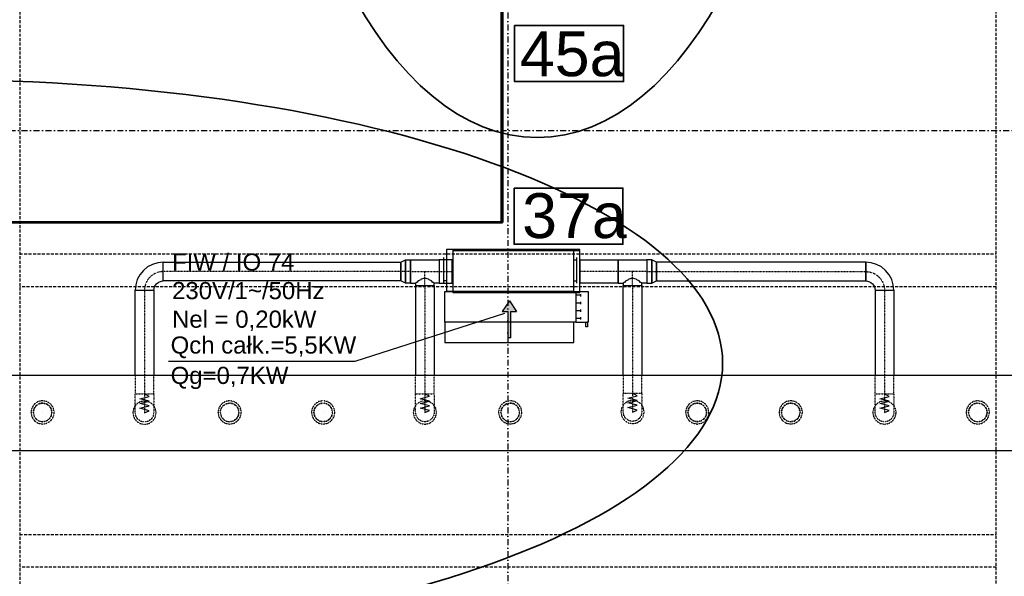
# Model space of a CAD drawing. Header units: centimetres. Extents: x -10729 to 144862, y -4437 to 43656.
# Tile 108 of 148: x 9938 to 10991, y 9923 to 10518. Entities that reach past the tile are written whole.
import ezdxf

# ---------------------------------------------------------------- set-up
doc = ezdxf.new("R2010")
doc.units = ezdxf.units.CM
doc.header["$LTSCALE"] = 0.1
for name, pattern in [('CADVENT_CENTERLINE', [9.9, 7.4, -1, 0.5, -1]), ('CADVENT_HIDDEN', [0.8, 0.25, -0.55]), ('Kondygnacja  -0_5$0$HIDDEN', [9.525, 6.35, -3.175]), ('Kondygnacja  -0_5$0$HIDDEN2', [4.7625, 3.175, -1.5875]), ('Osie rzutów$0$DASHDOT2', [12.7, 6.35, -3.175, 0, -3.175])]:
    doc.linetypes.add(name, pattern=pattern)
for name, color, linetype, lineweight in [('AU opis', 7, 'Continuous', 35), ('AU Sieć LON', 1, 'Continuous', 50), ('AU Strefa obsługiwana', 90, 'Continuous', 35), ('bgde_urządzenia', 3, 'Continuous', 30)]:
    doc.layers.add(name, color=color, linetype=linetype, lineweight=lineweight)
for name, color, linetype in [('bgde-nawiewCEN', 7, 'Continuous'), ('bgde-nawiewEXP', 1, 'Continuous'), ('bgde-nawiewHIDDEN', 1, 'Continuous'), ('bgde_opis urządzen', 6, 'Continuous'), ('Kondygnacja  -0_5$0$ARCH_KONSTR_POWYŻEJ RZUTU', 8, 'Kondygnacja  -0_5$0$HIDDEN'), ('Kondygnacja  -0_5$0$ARCH_KONSTR_POWYŻEJ RZUTU_IST', 8, 'Kondygnacja  -0_5$0$HIDDEN2'), ('Osie rzutów$0$ARCH_INFO_OSIE_IST', 8, 'Osie rzutów$0$DASHDOT2'), ('Osie rzutów$0$ARCH_INFO_OSIE_OPISY_IST', 8, 'Continuous')]:
    doc.layers.add(name, color=color, linetype=linetype)
doc.styles.add('Arial', font='ARIAL.TTF')

# ---------------------------------------------------------------- blocks, each defined once
blk = doc.blocks.new('Osie rzutów')
at = {"layer": 'Osie rzutów$0$ARCH_INFO_OSIE_IST', "ltscale": 10}
for p, q in [((10460, 12510), (10460, 4623.26)), ((4436.04, 10400), (13655, 10400))]:
    blk.add_line(p, q, dxfattribs=at)
blk = doc.blocks.new('Kondygnacja  -0_5$0$konstrukcja istniejąca -0.5')
at = {"layer": 'Kondygnacja  -0_5$0$ARCH_KONSTR_POWYŻEJ RZUTU_IST', "ltscale": 10}
for points in [[(9938, 10975), (9938, 9825)], [(10982, 9825), (10982, 10975)], [(9938, 10267.9), (10982, 10267.9)], [(10982, 10232.9), (9938, 10232.9)], [(9938, 9967.9), (10982, 9967.9)], [(10982, 9932.9), (9938, 9932.9)]]:
    blk.add_lwpolyline(points, dxfattribs=at)

msp = doc.modelspace()

# ---------------------------------------------------------------- hatches: boundary and pattern name
at = {"layer": 'bgde_urządzenia'}
h = msp.add_hatch(color=256, dxfattribs=at)
h.paths.add_polyline_path([(10463.185, 10194.803), (10460.185, 10194.803), (10460.185, 10206.468), (10453.995, 10206.468), (10461.685, 10217.896), (10469.375, 10206.468), (10463.185, 10206.468)])
h.paths.add_polyline_path([(10463.185, 10178.135), (10460.185, 10178.135), (10460.185, 10194.803), (10463.185, 10194.803)])

# ---------------------------------------------------------------- linework, layer by layer
at = {"layer": 'AU opis'}
for points in [[(10467.277, 10512.311), (10583.666, 10512.311), (10583.666, 10452.303), (10467.277, 10452.303)], [(10466.669, 10338.34), (10583.058, 10338.34), (10583.058, 10278.333), (10466.669, 10278.333)]]:
    msp.add_lwpolyline(points, close=True, dxfattribs=at)
at = {"layer": 'AU Sieć LON', "color": 1}
for p, q in [((10453.107, 10301.925), (10453.107, 10639.522)), ((10454.346, 10301.407), (10454.346, 10639.004)), ((9308.704, 10301.925), (10453.107, 10301.925)), ((9309.943, 10301.407), (10454.346, 10301.407))]:
    msp.add_line(p, q, dxfattribs=at)
at = {"layer": 'AU Strefa obsługiwana', "extrusion": (0, 0, -1)}
msp.add_ellipse((10491.482, 10958.087), major_axis=(0, 565.597), ratio=0.51058496, start_param=-1.57079633, end_param=4.71238898, dxfattribs=at)
at = {"layer": 'AU Strefa obsługiwana'}
msp.add_ellipse((9844.459, 10151.022), major_axis=(845.197, 0), ratio=0.35891006, dxfattribs=at)
at = {"layer": 'bgde-nawiewCEN', "linetype": 'CADVENT_CENTERLINE', "ltscale": 0.06}
for p, q in [((10345.691, 10249.043), (10091.466, 10249.043)), ((10355.991, 10249.043), (10345.691, 10249.043)), ((10355.991, 10249.043), (10371.291, 10249.043)), ((10371.291, 10234.043), (10371.291, 10249.043)), ((10371.291, 10249.043), (10386.591, 10249.043)), ((10386.591, 10249.043), (10400.591, 10249.043)), ((10400.991, 10249.043), (10400.591, 10249.043)), ((10536.991, 10249.043), (10537.391, 10249.043)), ((10578.029, 10249.043), (10537.391, 10249.043)), ((10593.329, 10249.043), (10578.029, 10249.043)), ((10593.329, 10234.043), (10593.329, 10249.043)), ((10608.629, 10249.043), (10593.329, 10249.043)), ((10608.629, 10249.043), (10618.929, 10249.043)), ((10618.929, 10249.043), (10842.752, 10249.043)), ((10371.291, 10234.043), (10371.291, 10118.337)), ((10593.329, 10234.043), (10593.329, 10118.87)), ((10071.466, 10229.043), (10071.466, 10118.16)), ((10862.752, 10229.043), (10862.752, 10118.272)), ((10071.466, 10118.16), (10071.466, 10116.29)), ((10371.291, 10118.337), (10371.291, 10116.468)), ((10593.329, 10118.87), (10593.329, 10117)), ((10862.752, 10118.272), (10862.752, 10116.402)), ((10071.466, 10116.29), (10071.466, 10111.179)), ((10071.466, 10111.179), (10071.466, 10108.4)), ((10071.466, 10108.4), (10071.466, 10106.047)), ((10371.291, 10116.468), (10371.291, 10111.357)), ((10371.291, 10111.357), (10371.291, 10108.577)), ((10371.291, 10108.577), (10371.291, 10106.225)), ((10593.329, 10117), (10593.329, 10111.889)), ((10593.329, 10111.889), (10593.329, 10109.11)), ((10593.329, 10109.11), (10593.329, 10106.757)), ((10862.752, 10116.402), (10862.752, 10111.291)), ((10862.752, 10111.291), (10862.752, 10108.512)), ((10862.752, 10108.512), (10862.752, 10106.159)), ((10071.466, 10106.047), (10071.466, 10104.086)), ((10071.466, 10104.086), (10071.466, 10102.48)), ((10071.466, 10102.48), (10071.466, 10101.194)), ((10071.466, 10101.194), (10071.466, 10100.192)), ((10071.466, 10100.192), (10071.466, 10099.44)), ((10071.466, 10099.44), (10071.466, 10098.9)), ((10071.466, 10098.9), (10071.466, 10098.539)), ((10071.466, 10098.539), (10071.466, 10098.32)), ((10071.466, 10098.32), (10071.466, 10098.207)), ((10071.466, 10098.207), (10071.466, 10098.16)), ((10371.291, 10106.225), (10371.291, 10104.263)), ((10371.291, 10104.263), (10371.291, 10102.657)), ((10371.291, 10102.657), (10371.291, 10101.371)), ((10371.291, 10101.371), (10371.291, 10100.37)), ((10371.291, 10100.37), (10371.291, 10099.617)), ((10371.291, 10099.617), (10371.291, 10099.078)), ((10371.291, 10099.078), (10371.291, 10098.717)), ((10371.291, 10098.717), (10371.291, 10098.497)), ((10371.291, 10098.497), (10371.291, 10098.385)), ((10371.291, 10098.385), (10371.291, 10098.337)), ((10593.329, 10106.757), (10593.329, 10104.796)), ((10593.329, 10104.796), (10593.329, 10103.19)), ((10593.329, 10103.19), (10593.329, 10101.904)), ((10593.329, 10101.904), (10593.329, 10100.903)), ((10593.329, 10100.903), (10593.329, 10100.15)), ((10593.329, 10100.15), (10593.329, 10099.611)), ((10593.329, 10099.611), (10593.329, 10099.249)), ((10593.329, 10099.249), (10593.329, 10099.03)), ((10593.329, 10099.03), (10593.329, 10098.917)), ((10593.329, 10098.917), (10593.329, 10098.87)), ((10862.752, 10106.159), (10862.752, 10104.198)), ((10862.752, 10104.198), (10862.752, 10102.592)), ((10862.752, 10102.592), (10862.752, 10101.306)), ((10862.752, 10101.306), (10862.752, 10100.304)), ((10862.752, 10100.304), (10862.752, 10099.552)), ((10862.752, 10099.552), (10862.752, 10099.013)), ((10862.752, 10099.013), (10862.752, 10098.651)), ((10862.752, 10098.651), (10862.752, 10098.432)), ((10862.752, 10098.432), (10862.752, 10098.319)), ((10862.752, 10098.319), (10862.752, 10098.272))]:
    msp.add_line(p, q, dxfattribs=at)
msp.add_arc((10091.466, 10229.043), 20, 90, 180, dxfattribs=at)
at = {"layer": 'bgde-nawiewCEN', "linetype": 'CADVENT_CENTERLINE', "ltscale": 0.06, "extrusion": (0, 0, -1)}
msp.add_arc((-10842.752, 10229.043), 20, 90, 180, dxfattribs=at)
at = {"layer": 'bgde-nawiewEXP', "linetype": 'Continuous'}
for points in [[(10400.991, 10271.543), (10536.991, 10271.543), (10536.991, 10272.543), (10400.991, 10272.543)], [(10400.991, 10226.543), (10536.991, 10226.543), (10536.991, 10271.543), (10400.991, 10271.543)], [(10061.466, 10229.043), (10081.466, 10229.043), (10081.658, 10230.994), (10082.228, 10232.87), (10083.152, 10234.599), (10084.395, 10236.114), (10085.911, 10237.358), (10087.64, 10238.282), (10089.515, 10238.851), (10091.466, 10239.043), (10091.466, 10259.043), (10085.614, 10258.467), (10079.986, 10256.76), (10074.799, 10253.987), (10070.253, 10250.257), (10066.522, 10245.711), (10063.75, 10240.524), (10062.043, 10234.896)], [(10091.466, 10239.043), (10091.466, 10259.043), (10345.691, 10259.043), (10345.691, 10239.043)], [(10345.691, 10239.043), (10345.691, 10259.043), (10350.507, 10261.543), (10350.507, 10236.543)], [(10350.507, 10236.543), (10350.507, 10261.543), (10355.991, 10261.543), (10355.991, 10236.543)], [(10386.591, 10236.543), (10400.591, 10236.543), (10400.591, 10261.543), (10386.591, 10261.543), (10386.591, 10237.495)], [(10537.391, 10236.543), (10537.391, 10261.543), (10578.029, 10261.543), (10578.029, 10236.543)], [(10608.629, 10236.543), (10614.113, 10236.543), (10614.113, 10261.543), (10608.629, 10261.543), (10608.629, 10237.495)], [(10614.113, 10236.543), (10618.929, 10239.043), (10618.929, 10259.043), (10614.113, 10261.543), (10614.113, 10237.495)], [(10618.929, 10239.043), (10842.752, 10239.043), (10842.752, 10259.043), (10618.929, 10259.043), (10618.929, 10239.805)], [(10842.752, 10239.043), (10844.703, 10238.851), (10846.579, 10238.282), (10848.308, 10237.358), (10849.823, 10236.114), (10851.067, 10234.599), (10851.991, 10232.87), (10852.56, 10230.994), (10852.752, 10229.043), (10872.752, 10229.043), (10872.175, 10234.896), (10870.468, 10240.524), (10867.696, 10245.711), (10863.965, 10250.257), (10859.419, 10253.987), (10854.232, 10256.76), (10848.605, 10258.467), (10842.752, 10259.043), (10842.752, 10239.805)], [(7011.585, 10057.759), (11187.437, 10057.759), (11187.437, 10137.759), (7011.585, 10137.759), (7011.585, 10097.759)]]:
    msp.add_lwpolyline(points, close=True, dxfattribs=at)
for points in [[(10355.991, 10236.543), (10355.991, 10261.543), (10386.591, 10261.543), (10386.591, 10236.543), (10381.291, 10236.543)], [(10400.591, 10236.543), (10400.591, 10261.543), (10400.991, 10261.543)], [(10536.991, 10236.543), (10537.391, 10236.543), (10537.391, 10261.543), (10536.991, 10261.543)], [(10578.029, 10236.543), (10578.029, 10261.543), (10608.629, 10261.543), (10608.629, 10236.543), (10603.329, 10236.543)], [(10355.991, 10236.543), (10361.291, 10236.543), (10361.291, 10234.043), (10381.291, 10234.043), (10381.291, 10236.543), (10380.53, 10237.305), (10379.89, 10237.495), (10378.362, 10239.023), (10375.716, 10240.205), (10375.118, 10240.803), (10371.291, 10241.942), (10367.464, 10240.803), (10366.865, 10240.205), (10364.22, 10239.023), (10362.691, 10237.495), (10362.052, 10237.305), (10361.291, 10236.543)], [(10361.291, 10234.043), (10361.291, 10137.759)], [(10361.291, 10234.043), (10381.291, 10234.043), (10381.291, 10137.759)], [(10400.591, 10236.543), (10400.991, 10236.543)], [(10578.029, 10236.543), (10583.329, 10236.543), (10583.329, 10234.043), (10603.329, 10234.043), (10603.329, 10236.543), (10602.568, 10237.305), (10601.929, 10237.495), (10600.4, 10239.023), (10597.754, 10240.205), (10597.156, 10240.803), (10593.329, 10241.942), (10589.502, 10240.803), (10588.904, 10240.205), (10586.258, 10239.023), (10584.729, 10237.495), (10584.09, 10237.305), (10583.329, 10236.543)], [(10583.329, 10137.759), (10583.329, 10234.043), (10603.329, 10234.043), (10603.329, 10137.759)], [(10061.466, 10137.759), (10061.466, 10229.043), (10081.466, 10229.043), (10081.466, 10137.759)], [(10852.752, 10229.043), (10852.752, 10137.759)], [(10852.752, 10229.043), (10872.752, 10229.043), (10872.752, 10137.759)]]:
    msp.add_lwpolyline(points, dxfattribs=at)
at = {"layer": 'bgde-nawiewHIDDEN', "linetype": 'CADVENT_HIDDEN'}
for points in [[(10400.991, 10236.543), (10400.991, 10261.543)], [(10536.991, 10236.543), (10536.991, 10261.543)], [(10061.466, 10137.759), (10061.466, 10118.16), (10081.466, 10118.16), (10081.466, 10137.759)], [(10361.291, 10118.337), (10381.291, 10118.337), (10381.291, 10137.759)], [(10361.291, 10118.337), (10361.291, 10137.759)], [(10583.329, 10137.759), (10583.329, 10118.87), (10603.329, 10118.87), (10603.329, 10137.759)], [(10852.752, 10118.272), (10872.752, 10118.272), (10872.752, 10137.759)], [(10852.752, 10118.272), (10852.752, 10137.759)], [(9952.52, 10098.477), (9953.281, 10102.304), (9955.449, 10105.548), (9958.693, 10107.716)], [(9958.693, 10107.716), (9955.449, 10105.548)], [(9958.693, 10107.716), (9962.52, 10108.477), (9966.347, 10107.716)], [(9966.347, 10107.716), (9962.52, 10108.477)], [(9966.347, 10107.716), (9969.591, 10105.548), (9971.759, 10102.304)], [(10152.52, 10098.477), (10153.281, 10102.304), (10155.449, 10105.548), (10158.693, 10107.716), (10162.52, 10108.477), (10166.347, 10107.716), (10169.591, 10105.548), (10171.759, 10102.304), (10172.52, 10098.477), (10171.759, 10094.65)], [(10152.52, 10098.477), (10153.281, 10102.304), (10155.449, 10105.548), (10158.693, 10107.716), (10162.52, 10108.477), (10166.347, 10107.716)], [(10166.347, 10107.716), (10162.52, 10108.477)], [(10166.347, 10107.716), (10169.591, 10105.548)], [(10169.591, 10105.548), (10166.347, 10107.716)], [(10255.449, 10105.548), (10258.693, 10107.716)], [(10258.693, 10107.716), (10255.449, 10105.548)], [(10258.693, 10107.716), (10262.52, 10108.477)], [(10262.52, 10108.477), (10258.693, 10107.716)], [(10262.52, 10108.477), (10266.347, 10107.716)], [(10266.347, 10107.716), (10262.52, 10108.477)], [(10266.347, 10107.716), (10269.591, 10105.548)], [(10269.591, 10105.548), (10266.347, 10107.716)], [(10452.52, 10098.477), (10453.281, 10102.304), (10455.449, 10105.548), (10458.693, 10107.716)], [(10458.693, 10107.716), (10455.449, 10105.548)], [(10458.693, 10107.716), (10462.52, 10108.477), (10466.347, 10107.716), (10469.591, 10105.548), (10471.759, 10102.304)], [(10655.449, 10105.548), (10658.693, 10107.716)], [(10658.693, 10107.716), (10655.449, 10105.548)], [(10658.693, 10107.716), (10662.52, 10108.477)], [(10662.52, 10108.477), (10658.693, 10107.716)], [(10662.52, 10108.477), (10666.347, 10107.716)], [(10666.347, 10107.716), (10662.52, 10108.477)], [(10666.347, 10107.716), (10669.591, 10105.548)], [(10669.591, 10105.548), (10666.347, 10107.716)], [(10755.449, 10105.548), (10758.693, 10107.716)], [(10758.693, 10107.716), (10755.449, 10105.548)], [(10758.693, 10107.716), (10762.52, 10108.477), (10766.347, 10107.716)], [(10766.347, 10107.716), (10762.52, 10108.477)], [(10766.347, 10107.716), (10769.591, 10105.548)], [(10769.591, 10105.548), (10766.347, 10107.716)], [(10952.52, 10098.477), (10953.281, 10102.304), (10955.449, 10105.548), (10958.693, 10107.716)], [(10958.693, 10107.716), (10955.449, 10105.548)], [(10958.693, 10107.716), (10962.52, 10108.477), (10966.347, 10107.716)], [(10966.347, 10107.716), (10962.52, 10108.477)], [(10966.347, 10107.716), (10969.591, 10105.548), (10971.759, 10102.304), (10972.52, 10098.477), (10971.759, 10094.65), (10969.591, 10091.406), (10966.347, 10089.238), (10962.52, 10088.477)], [(9952.52, 10098.477), (9953.281, 10094.65), (9955.449, 10091.406), (9958.693, 10089.238)], [(9971.759, 10102.304), (9969.591, 10105.548)], [(9971.759, 10094.65), (9972.52, 10098.477), (9971.759, 10102.304)], [(9971.759, 10102.304), (9972.52, 10098.477)], [(10152.52, 10098.477), (10153.281, 10094.65), (10155.449, 10091.406), (10158.693, 10089.238), (10162.52, 10088.477), (10166.347, 10089.238), (10169.591, 10091.406), (10171.759, 10094.65)], [(10152.52, 10098.477), (10153.281, 10094.65), (10155.449, 10091.406), (10158.693, 10089.238), (10162.52, 10088.477), (10166.347, 10089.238)], [(10169.591, 10105.548), (10171.759, 10102.304)], [(10169.591, 10091.406), (10171.759, 10094.65), (10172.52, 10098.477), (10171.759, 10102.304), (10169.591, 10105.548)], [(10171.759, 10094.65), (10172.52, 10098.477)], [(10252.52, 10098.477), (10253.281, 10102.304)], [(10253.281, 10102.304), (10252.52, 10098.477)], [(10252.52, 10098.477), (10253.281, 10094.65)], [(10253.281, 10094.65), (10252.52, 10098.477)], [(10253.281, 10102.304), (10255.449, 10105.548)], [(10255.449, 10105.548), (10253.281, 10102.304)], [(10269.591, 10105.548), (10271.759, 10102.304)], [(10271.759, 10094.65), (10272.52, 10098.477), (10271.759, 10102.304)], [(10452.52, 10098.477), (10453.281, 10094.65), (10455.449, 10091.406)], [(10471.759, 10094.65), (10472.52, 10098.477), (10471.759, 10102.304), (10469.591, 10105.548)], [(10652.52, 10098.477), (10653.281, 10102.304)], [(10653.281, 10102.304), (10652.52, 10098.477)], [(10652.52, 10098.477), (10653.281, 10094.65)], [(10653.281, 10094.65), (10652.52, 10098.477)], [(10653.281, 10102.304), (10655.449, 10105.548)], [(10655.449, 10105.548), (10653.281, 10102.304)], [(10669.591, 10105.548), (10671.759, 10102.304)], [(10671.759, 10102.304), (10669.591, 10105.548)], [(10671.759, 10102.304), (10672.52, 10098.477), (10671.759, 10094.65), (10669.591, 10091.406)], [(10752.52, 10098.477), (10753.281, 10102.304), (10755.449, 10105.548)], [(10752.52, 10098.477), (10753.281, 10094.65), (10755.449, 10091.406)], [(10755.449, 10105.548), (10753.281, 10102.304)], [(10769.591, 10105.548), (10771.759, 10102.304), (10772.52, 10098.477), (10771.759, 10094.65), (10769.591, 10091.406), (10766.347, 10089.238)], [(10952.52, 10098.477), (10953.281, 10094.65), (10955.449, 10091.406), (10958.693, 10089.238)], [(9958.693, 10089.238), (9955.449, 10091.406)], [(9958.693, 10089.238), (9962.52, 10088.477), (9966.347, 10089.238)], [(9966.347, 10089.238), (9962.52, 10088.477)], [(9966.347, 10089.238), (9969.591, 10091.406), (9971.759, 10094.65)], [(9971.759, 10094.65), (9969.591, 10091.406)], [(10166.347, 10089.238), (10162.52, 10088.477)], [(10166.347, 10089.238), (10169.591, 10091.406)], [(10169.591, 10091.406), (10166.347, 10089.238)], [(10171.759, 10094.65), (10169.591, 10091.406)], [(10253.281, 10094.65), (10255.449, 10091.406)], [(10255.449, 10091.406), (10253.281, 10094.65)], [(10255.449, 10091.406), (10258.693, 10089.238)], [(10258.693, 10089.238), (10255.449, 10091.406)], [(10258.693, 10089.238), (10262.52, 10088.477)], [(10262.52, 10088.477), (10258.693, 10089.238)], [(10262.52, 10088.477), (10266.347, 10089.238)], [(10266.347, 10089.238), (10262.52, 10088.477)], [(10266.347, 10089.238), (10269.591, 10091.406)], [(10269.591, 10091.406), (10266.347, 10089.238)], [(10269.591, 10091.406), (10271.759, 10094.65)], [(10271.759, 10094.65), (10269.591, 10091.406)], [(10455.449, 10091.406), (10453.281, 10094.65)], [(10455.449, 10091.406), (10458.693, 10089.238), (10462.52, 10088.477)], [(10462.52, 10088.477), (10458.693, 10089.238)], [(10462.52, 10088.477), (10466.347, 10089.238), (10469.591, 10091.406), (10471.759, 10094.65)], [(10471.759, 10094.65), (10469.591, 10091.406)], [(10653.281, 10094.65), (10655.449, 10091.406)], [(10655.449, 10091.406), (10653.281, 10094.65)], [(10655.449, 10091.406), (10658.693, 10089.238)], [(10658.693, 10089.238), (10655.449, 10091.406)], [(10658.693, 10089.238), (10662.52, 10088.477)], [(10662.52, 10088.477), (10658.693, 10089.238)], [(10662.52, 10088.477), (10666.347, 10089.238)], [(10666.347, 10089.238), (10662.52, 10088.477)], [(10666.347, 10089.238), (10669.591, 10091.406)], [(10669.591, 10091.406), (10666.347, 10089.238)], [(10669.591, 10091.406), (10671.759, 10094.65)], [(10755.449, 10091.406), (10753.281, 10094.65)], [(10755.449, 10091.406), (10758.693, 10089.238)], [(10758.693, 10089.238), (10755.449, 10091.406)], [(10758.693, 10089.238), (10762.52, 10088.477), (10766.347, 10089.238)], [(10766.347, 10089.238), (10762.52, 10088.477)], [(10766.347, 10089.238), (10769.591, 10091.406)], [(10958.693, 10089.238), (10955.449, 10091.406)], [(10958.693, 10089.238), (10962.52, 10088.477), (10966.347, 10089.238)]]:
    msp.add_lwpolyline(points, dxfattribs=at)
for points in [[(10061.466, 10098.16), (10061.466, 10118.16), (10081.466, 10118.16), (10081.466, 10098.16), (10080.705, 10094.333), (10078.537, 10091.089), (10075.293, 10088.921), (10071.466, 10088.16), (10067.64, 10088.921), (10064.395, 10091.089), (10062.228, 10094.333)], [(10361.291, 10098.337), (10361.291, 10118.337), (10381.291, 10118.337), (10381.291, 10098.337), (10380.53, 10094.511), (10378.362, 10091.266), (10375.118, 10089.099), (10371.291, 10088.337), (10367.464, 10089.099), (10364.22, 10091.266), (10362.052, 10094.511)], [(10583.329, 10098.87), (10583.329, 10118.87), (10603.329, 10118.87), (10603.329, 10098.87), (10602.568, 10095.043), (10600.4, 10091.799), (10597.156, 10089.631), (10593.329, 10088.87), (10589.502, 10089.631), (10586.258, 10091.799), (10584.09, 10095.043)], [(10852.752, 10098.272), (10852.752, 10118.272), (10872.752, 10118.272), (10872.752, 10098.272), (10871.991, 10094.445), (10869.823, 10091.201), (10866.579, 10089.033), (10862.752, 10088.272), (10858.925, 10089.033), (10855.681, 10091.201), (10853.513, 10094.445)], [(9950.02, 10098.477), (9950.972, 10093.694), (9953.681, 10089.638), (9957.737, 10086.929), (9962.52, 10085.977), (9967.304, 10086.929), (9971.359, 10089.638), (9974.069, 10093.694), (9975.02, 10098.477), (9974.069, 10103.261), (9971.359, 10107.316), (9967.304, 10110.026), (9962.52, 10110.977), (9957.737, 10110.026), (9953.681, 10107.316), (9950.972, 10103.261)], [(9950.02, 10098.477), (9950.972, 10093.694), (9953.681, 10089.638), (9957.737, 10086.929), (9962.52, 10085.977), (9967.304, 10086.929), (9971.359, 10089.638), (9974.069, 10093.694), (9975.02, 10098.477), (9974.069, 10103.261), (9971.359, 10107.316), (9967.304, 10110.026), (9962.52, 10110.977), (9957.737, 10110.026), (9953.681, 10107.316), (9950.972, 10103.261)], [(9952.52, 10098.477), (9953.281, 10094.65), (9955.449, 10091.406), (9958.693, 10089.238), (9962.52, 10088.477), (9966.347, 10089.238), (9969.591, 10091.406), (9971.759, 10094.65), (9972.52, 10098.477), (9971.759, 10102.304), (9969.591, 10105.548), (9966.347, 10107.716), (9962.52, 10108.477), (9958.693, 10107.716), (9955.449, 10105.548), (9953.281, 10102.304)], [(10058.966, 10098.16), (10059.918, 10093.376), (10062.628, 10089.321), (10066.683, 10086.611), (10071.466, 10085.66), (10076.25, 10086.611), (10080.305, 10089.321), (10083.015, 10093.376), (10083.966, 10098.16), (10083.015, 10102.943), (10080.305, 10106.998), (10076.25, 10109.708), (10071.466, 10110.66), (10066.683, 10109.708), (10062.628, 10106.998), (10059.918, 10102.943)], [(10058.966, 10098.16), (10059.918, 10093.376), (10062.628, 10089.321), (10066.683, 10086.611), (10071.466, 10085.66), (10076.25, 10086.611), (10080.305, 10089.321), (10083.015, 10093.376), (10083.966, 10098.16), (10083.015, 10102.943), (10080.305, 10106.998), (10076.25, 10109.708), (10071.466, 10110.66), (10066.683, 10109.708), (10062.628, 10106.998), (10059.918, 10102.943)], [(10150.02, 10098.477), (10150.972, 10093.694), (10153.681, 10089.638), (10157.737, 10086.929), (10162.52, 10085.977), (10167.304, 10086.929), (10171.359, 10089.638), (10174.069, 10093.694), (10175.02, 10098.477), (10174.069, 10103.261), (10171.359, 10107.316), (10167.304, 10110.026), (10162.52, 10110.977), (10157.737, 10110.026), (10153.681, 10107.316), (10150.972, 10103.261)], [(10150.02, 10098.477), (10150.972, 10093.694), (10153.681, 10089.638), (10157.737, 10086.929), (10162.52, 10085.977), (10167.304, 10086.929), (10171.359, 10089.638), (10174.069, 10093.694), (10175.02, 10098.477), (10174.069, 10103.261), (10171.359, 10107.316), (10167.304, 10110.026), (10162.52, 10110.977), (10157.737, 10110.026), (10153.681, 10107.316), (10150.972, 10103.261)], [(10250.02, 10098.477), (10250.972, 10093.694), (10253.681, 10089.638), (10257.737, 10086.929), (10262.52, 10085.977), (10267.304, 10086.929), (10271.359, 10089.638), (10274.069, 10093.694), (10275.02, 10098.477), (10274.069, 10103.261), (10271.359, 10107.316), (10267.304, 10110.026), (10262.52, 10110.977), (10257.737, 10110.026), (10253.681, 10107.316), (10250.972, 10103.261)], [(10250.02, 10098.477), (10250.972, 10093.694), (10253.681, 10089.638), (10257.737, 10086.929), (10262.52, 10085.977), (10267.304, 10086.929), (10271.359, 10089.638), (10274.069, 10093.694), (10275.02, 10098.477), (10274.069, 10103.261), (10271.359, 10107.316), (10267.304, 10110.026), (10262.52, 10110.977), (10257.737, 10110.026), (10253.681, 10107.316), (10250.972, 10103.261)], [(10252.52, 10098.477), (10253.281, 10094.65), (10255.449, 10091.406), (10258.693, 10089.238), (10262.52, 10088.477), (10266.347, 10089.238), (10269.591, 10091.406), (10271.759, 10094.65), (10272.52, 10098.477), (10271.759, 10102.304), (10269.591, 10105.548), (10266.347, 10107.716), (10262.52, 10108.477), (10258.693, 10107.716), (10255.449, 10105.548), (10253.281, 10102.304)], [(10358.791, 10098.337), (10359.742, 10093.554), (10362.452, 10089.499), (10366.507, 10086.789), (10371.291, 10085.837), (10376.074, 10086.789), (10380.13, 10089.499), (10382.839, 10093.554), (10383.791, 10098.337), (10382.839, 10103.121), (10380.13, 10107.176), (10376.074, 10109.886), (10371.291, 10110.837), (10366.507, 10109.886), (10362.452, 10107.176), (10359.742, 10103.121)], [(10358.791, 10098.337), (10359.742, 10093.554), (10362.452, 10089.499), (10366.507, 10086.789), (10371.291, 10085.837), (10376.074, 10086.789), (10380.13, 10089.499), (10382.839, 10093.554), (10383.791, 10098.337), (10382.839, 10103.121), (10380.13, 10107.176), (10376.074, 10109.886), (10371.291, 10110.837), (10366.507, 10109.886), (10362.452, 10107.176), (10359.742, 10103.121)], [(10450.02, 10098.477), (10450.972, 10093.694), (10453.681, 10089.638), (10457.737, 10086.929), (10462.52, 10085.977), (10467.304, 10086.929), (10471.359, 10089.638), (10474.069, 10093.694), (10475.02, 10098.477), (10474.069, 10103.261), (10471.359, 10107.316), (10467.304, 10110.026), (10462.52, 10110.977), (10457.737, 10110.026), (10453.681, 10107.316), (10450.972, 10103.261)], [(10450.02, 10098.477), (10450.972, 10093.694), (10453.681, 10089.638), (10457.737, 10086.929), (10462.52, 10085.977), (10467.304, 10086.929), (10471.359, 10089.638), (10474.069, 10093.694), (10475.02, 10098.477), (10474.069, 10103.261), (10471.359, 10107.316), (10467.304, 10110.026), (10462.52, 10110.977), (10457.737, 10110.026), (10453.681, 10107.316), (10450.972, 10103.261)], [(10452.52, 10098.477), (10453.281, 10094.65), (10455.449, 10091.406), (10458.693, 10089.238), (10462.52, 10088.477), (10466.347, 10089.238), (10469.591, 10091.406), (10471.759, 10094.65), (10472.52, 10098.477), (10471.759, 10102.304), (10469.591, 10105.548), (10466.347, 10107.716), (10462.52, 10108.477), (10458.693, 10107.716), (10455.449, 10105.548), (10453.281, 10102.304)], [(10580.829, 10098.87), (10581.78, 10094.086), (10584.49, 10090.031), (10588.545, 10087.322), (10593.329, 10086.37), (10598.113, 10087.322), (10602.168, 10090.031), (10604.877, 10094.086), (10605.829, 10098.87), (10604.877, 10103.654), (10602.168, 10107.709), (10598.113, 10110.419), (10593.329, 10111.37), (10588.545, 10110.419), (10584.49, 10107.709), (10581.78, 10103.654)], [(10580.829, 10098.87), (10581.78, 10094.086), (10584.49, 10090.031), (10588.545, 10087.322), (10593.329, 10086.37), (10598.113, 10087.322), (10602.168, 10090.031), (10604.877, 10094.086), (10605.829, 10098.87), (10604.877, 10103.654), (10602.168, 10107.709), (10598.113, 10110.419), (10593.329, 10111.37), (10588.545, 10110.419), (10584.49, 10107.709), (10581.78, 10103.654)], [(10650.02, 10098.477), (10650.972, 10093.694), (10653.681, 10089.638), (10657.737, 10086.929), (10662.52, 10085.977), (10667.304, 10086.929), (10671.359, 10089.638), (10674.069, 10093.694), (10675.02, 10098.477), (10674.069, 10103.261), (10671.359, 10107.316), (10667.304, 10110.026), (10662.52, 10110.977), (10657.737, 10110.026), (10653.681, 10107.316), (10650.972, 10103.261)], [(10650.02, 10098.477), (10650.972, 10093.694), (10653.681, 10089.638), (10657.737, 10086.929), (10662.52, 10085.977), (10667.304, 10086.929), (10671.359, 10089.638), (10674.069, 10093.694), (10675.02, 10098.477), (10674.069, 10103.261), (10671.359, 10107.316), (10667.304, 10110.026), (10662.52, 10110.977), (10657.737, 10110.026), (10653.681, 10107.316), (10650.972, 10103.261)], [(10652.52, 10098.477), (10653.281, 10094.65), (10655.449, 10091.406), (10658.693, 10089.238), (10662.52, 10088.477), (10666.347, 10089.238), (10669.591, 10091.406), (10671.759, 10094.65), (10672.52, 10098.477), (10671.759, 10102.304), (10669.591, 10105.548), (10666.347, 10107.716), (10662.52, 10108.477), (10658.693, 10107.716), (10655.449, 10105.548), (10653.281, 10102.304)], [(10750.02, 10098.477), (10750.972, 10093.694), (10753.681, 10089.638), (10757.737, 10086.929), (10762.52, 10085.977), (10767.304, 10086.929), (10771.359, 10089.638), (10774.069, 10093.694), (10775.02, 10098.477), (10774.069, 10103.261), (10771.359, 10107.316), (10767.304, 10110.026), (10762.52, 10110.977), (10757.737, 10110.026), (10753.681, 10107.316), (10750.972, 10103.261)], [(10750.02, 10098.477), (10750.972, 10093.694), (10753.681, 10089.638), (10757.737, 10086.929), (10762.52, 10085.977), (10767.304, 10086.929), (10771.359, 10089.638), (10774.069, 10093.694), (10775.02, 10098.477), (10774.069, 10103.261), (10771.359, 10107.316), (10767.304, 10110.026), (10762.52, 10110.977), (10757.737, 10110.026), (10753.681, 10107.316), (10750.972, 10103.261)], [(10752.52, 10098.477), (10753.281, 10094.65), (10755.449, 10091.406), (10758.693, 10089.238), (10762.52, 10088.477), (10766.347, 10089.238), (10769.591, 10091.406), (10771.759, 10094.65), (10772.52, 10098.477), (10771.759, 10102.304), (10769.591, 10105.548), (10766.347, 10107.716), (10762.52, 10108.477), (10758.693, 10107.716), (10755.449, 10105.548), (10753.281, 10102.304)], [(10850.252, 10098.272), (10851.203, 10093.488), (10853.913, 10089.433), (10857.968, 10086.723), (10862.752, 10085.772), (10867.535, 10086.723), (10871.591, 10089.433), (10874.3, 10093.488), (10875.252, 10098.272), (10874.3, 10103.055), (10871.591, 10107.111), (10867.535, 10109.82), (10862.752, 10110.772), (10857.968, 10109.82), (10853.913, 10107.111), (10851.203, 10103.055)], [(10850.252, 10098.272), (10851.203, 10093.488), (10853.913, 10089.433), (10857.968, 10086.723), (10862.752, 10085.772), (10867.535, 10086.723), (10871.591, 10089.433), (10874.3, 10093.488), (10875.252, 10098.272), (10874.3, 10103.055), (10871.591, 10107.111), (10867.535, 10109.82), (10862.752, 10110.772), (10857.968, 10109.82), (10853.913, 10107.111), (10851.203, 10103.055)], [(10950.02, 10098.477), (10950.972, 10093.694), (10953.681, 10089.638), (10957.737, 10086.929), (10962.52, 10085.977), (10967.304, 10086.929), (10971.359, 10089.638), (10974.069, 10093.694), (10975.02, 10098.477), (10974.069, 10103.261), (10971.359, 10107.316), (10967.304, 10110.026), (10962.52, 10110.977), (10957.737, 10110.026), (10953.681, 10107.316), (10950.972, 10103.261)], [(10950.02, 10098.477), (10950.972, 10093.694), (10953.681, 10089.638), (10957.737, 10086.929), (10962.52, 10085.977), (10967.304, 10086.929), (10971.359, 10089.638), (10974.069, 10093.694), (10975.02, 10098.477), (10974.069, 10103.261), (10971.359, 10107.316), (10967.304, 10110.026), (10962.52, 10110.977), (10957.737, 10110.026), (10953.681, 10107.316), (10950.972, 10103.261)], [(10952.52, 10098.477), (10953.281, 10094.65), (10955.449, 10091.406), (10958.693, 10089.238), (10962.52, 10088.477), (10966.347, 10089.238), (10969.591, 10091.406), (10971.759, 10094.65), (10972.52, 10098.477), (10971.759, 10102.304), (10969.591, 10105.548), (10966.347, 10107.716), (10962.52, 10108.477), (10958.693, 10107.716), (10955.449, 10105.548), (10953.281, 10102.304)]]:
    msp.add_lwpolyline(points, close=True, dxfattribs=at)
at = {"layer": 'bgde-nawiewHIDDEN'}
for points in [[(10071.466, 10098.16), (10076.466, 10100.289), (10066.466, 10102.826), (10076.466, 10105.348), (10066.466, 10107.876), (10076.466, 10110.43), (10066.466, 10112.966), (10076.466, 10115.511), (10071.466, 10118.16)], [(10371.291, 10098.337), (10376.291, 10100.467), (10366.291, 10103.003), (10376.291, 10105.525), (10366.291, 10108.054), (10376.291, 10110.607), (10366.291, 10113.143), (10376.291, 10115.689), (10371.291, 10118.337)], [(10593.329, 10098.87), (10598.329, 10101), (10588.329, 10103.536), (10598.329, 10106.058), (10588.329, 10108.586), (10598.329, 10111.14), (10588.329, 10113.676), (10598.329, 10116.222), (10593.329, 10118.87)], [(10862.752, 10098.272), (10867.752, 10100.402), (10857.752, 10102.938), (10867.752, 10105.46), (10857.752, 10107.988), (10867.752, 10110.542), (10857.752, 10113.078), (10867.752, 10115.624), (10862.752, 10118.272)], [(9962.52, 10098.477), (9962.52, 10098.477)], [(10162.52, 10098.477), (10162.52, 10098.477)], [(10262.52, 10098.477), (10262.52, 10098.477)], [(10462.52, 10098.477), (10462.52, 10098.477)], [(10662.52, 10098.477), (10662.52, 10098.477)], [(10762.52, 10098.477), (10762.52, 10098.477)], [(10962.52, 10098.477), (10962.52, 10098.477)]]:
    msp.add_lwpolyline(points, dxfattribs=at)
at = {"layer": 'bgde_opis urządzen'}
for p, q in [((10296.897, 10153.397), (10456.648, 10204.524, -170.95)), ((10097.01, 10153.397), (10296.897, 10153.397))]:
    msp.add_line(p, q, dxfattribs=at)
at = {"layer": 'bgde_urządzenia'}
for p, q in [((10394.285, 10272.803, 94.5), (10394.285, 10227.803, 94.5)), ((10530.285, 10272.803, 94.5), (10394.285, 10272.803, 94.5)), ((10530.285, 10272.803, 94.5), (10530.285, 10227.803, 94.5)), ((10391.285, 10264.053, 94.5), (10391.285, 10236.553, 94.5)), ((10394.285, 10261.553, 94.5), (10391.285, 10261.553, 94.5)), ((10530.285, 10261.553, 94.5), (10533.285, 10261.553, 94.5)), ((10533.285, 10264.053, 94.5), (10533.285, 10236.553, 94.5)), ((10394.285, 10239.053, 94.5), (10391.285, 10239.053, 94.5)), ((10530.285, 10239.053, 94.5), (10533.285, 10239.053, 94.5)), ((10392.785, 10194.803, 94.5), (10392.785, 10227.803, 94.5)), ((10392.785, 10227.803, 94.5), (10532.785, 10227.803, 94.5)), ((10530.285, 10227.803, 94.5), (10394.285, 10227.803, 94.5)), ((10532.785, 10227.803, 94.5), (10532.785, 10194.803, 94.5)), ((10532.785, 10227.803, 94.5), (10545.785, 10227.803, 94.5)), ((10537.985, 10223.678, 94.5), (10532.785, 10223.678, 94.5)), ((10537.985, 10222.428, 94.5), (10537.985, 10224.928, 94.5)), ((10545.785, 10227.803, 94.5), (10545.785, 10194.803, 94.5)), ((10461.685, 10217.896, 94.5), (10453.995, 10206.468, 94.5)), ((10461.685, 10217.896, 94.5), (10469.375, 10206.468, 94.5)), ((10537.985, 10215.428, 94.5), (10532.785, 10215.428, 94.5)), ((10537.985, 10214.178, 94.5), (10537.985, 10216.678, 94.5)), ((10453.995, 10206.468, 94.5), (10460.185, 10206.468, 94.5)), ((10460.185, 10178.135, 94.5), (10460.185, 10206.468, 94.5)), ((10463.185, 10178.135, 94.5), (10463.185, 10206.468, 94.5)), ((10463.185, 10206.468, 94.5), (10469.375, 10206.468, 94.5)), ((10537.985, 10207.178, 94.5), (10532.785, 10207.178, 94.5)), ((10537.985, 10205.928, 94.5), (10537.985, 10208.428, 94.5)), ((10530.585, 10194.803, 94.5), (10392.785, 10194.803, 94.5)), ((10392.785, 10194.803, 94.5), (10392.785, 10173.303, 94.5)), ((10530.585, 10173.303, 94.5), (10530.585, 10194.803, 94.5)), ((10532.785, 10194.803, 94.5), (10530.585, 10194.803, 94.5)), ((10537.985, 10198.928, 94.5), (10532.785, 10198.928, 94.5)), ((10532.785, 10194.803, 94.5), (10545.785, 10194.803, 94.5)), ((10537.985, 10197.678, 94.5), (10537.985, 10200.178, 94.5)), ((10543.285, 10189.803, 94.5), (10543.285, 10194.803, 94.5)), ((10545.785, 10194.803, 94.5), (10544.285, 10194.803, 94.5)), ((10545.285, 10194.803, 94.5), (10545.285, 10189.803, 94.5)), ((10545.285, 10189.803, 94.5), (10543.285, 10189.803, 94.5)), ((10392.785, 10173.303, 94.5), (10530.585, 10173.303, 94.5)), ((10463.185, 10178.135, 94.5), (10460.185, 10178.135, 94.5))]:
    msp.add_line(p, q, dxfattribs=at)

# ---------------------------------------------------------------- block references
at = {"layer": 'Kondygnacja  -0_5$0$ARCH_KONSTR_POWYŻEJ RZUTU'}
msp.add_blockref('Kondygnacja  -0_5$0$konstrukcja istniejąca -0.5', (0, 0), dxfattribs=at)
at = {"layer": 'Osie rzutów$0$ARCH_INFO_OSIE_OPISY_IST'}
msp.add_blockref('Osie rzutów', (0, 0), dxfattribs=at)

# ---------------------------------------------------------------- texts
at = {"layer": 'AU opis', "char_height": 48, "width": 72.77772, "attachment_point": 1, "style": 'Arial'}
for s, insert in [('45a', (10472.813, 10506.034)), ('37a', (10475.294, 10332.921))]:
    msp.add_mtext(s, dxfattribs=dict(at, insert=insert))
at = {"layer": 'bgde_opis urządzen', "char_height": 18.326, "width": 421.7149, "attachment_point": 1, "style": 'Arial'}
for s, insert in [('FIW / IO 74\\P230V/1~/50Hz\\PNel = 0,20kW', (10100.956, 10268.45, 2308.732)), ('Qch całk.=5,5KW', (10099.398, 10179.68, 1120.623)), ('Qg=0,7KW', (10099.398, 10147.2, 1120.623))]:
    msp.add_mtext(s, dxfattribs=dict(at, insert=insert))

doc.saveas('drawing.dxf')
